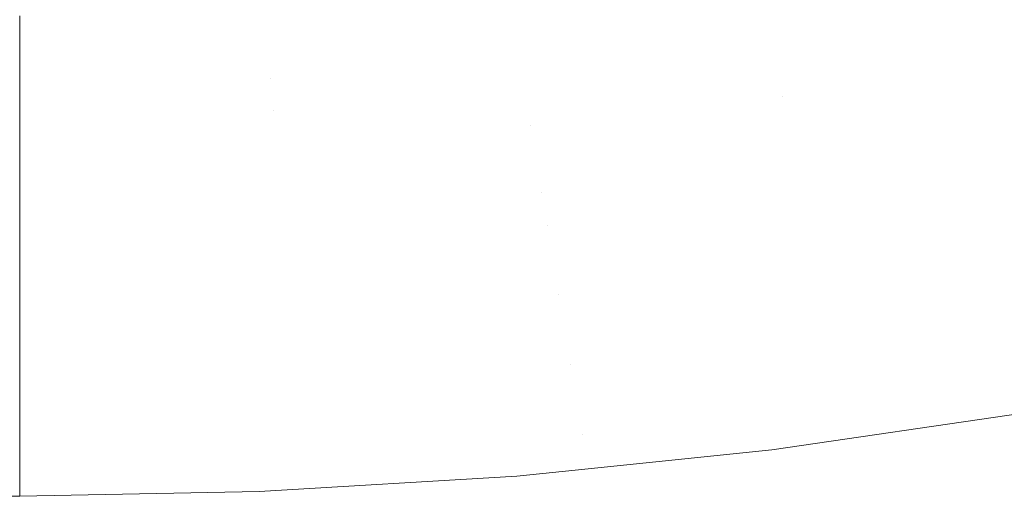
# Model space of a CAD drawing. Header units: centimetres. Extents: x -35.1 to 36.2, y 4.2 to 6.
# Tile 216 of 256: x 12.0009 to 12.0874, y 4.4002 to 4.4421. Entities that reach past the tile are written whole.
import ezdxf

# ---------------------------------------------------------------- set-up
doc = ezdxf.new("R2010")
doc.units = ezdxf.units.CM
doc.header["$LTSCALE"] = 2.54
doc.layers.add('Lucido design-1', color=7, linetype='Continuous')

# ---------------------------------------------------------------- blocks, each defined once
blk = doc.blocks.new('Gruppo-4-1')
at = {"color": 7, "linetype": 'Continuous', "lineweight": 9}
blk.add_3dface([(-34.952766, 5.900212, -2276.22217), (-34.952766, 4.300212, -2276.22217), (36.079692, 4.300212, -2276.22217), (36.079692, 5.900212, -2276.22217)], dxfattribs=at)
for points, invisible_edges in [([(12.08683, 4.447258, -2277.014245), (12.087748, 4.444555, -2277.015378), (12.066476, 4.441035, -2277.015378), (12.065782, 4.443775, -2277.014245)], 15), ([(12.044363, 4.441258, -2277.014245), (12.043907, 4.443974, -2277.013037), (12.065102, 4.446464, -2277.013037), (12.065782, 4.443775, -2277.014245)], 15), ([(12.022691, 4.439736, -2277.014245), (12.022463, 4.442468, -2277.013037), (12.043907, 4.443974, -2277.013037), (12.044363, 4.441258, -2277.014245)], 15), ([(12.066476, 4.441035, -2277.015378), (12.087748, 4.444555, -2277.015378), (12.088683, 4.441804, -2277.016431), (12.067181, 4.438246, -2277.016431)], 15), ([(12.065782, 4.443775, -2277.014245), (12.066476, 4.441035, -2277.015378), (12.044827, 4.438491, -2277.015378), (12.044363, 4.441258, -2277.014245)], 15), ([(-10.873967, 4.442474, -2277.012801), (12.000892, 4.442474, -2277.012801), (12.000892, 4.43848, -2277.014558), (-10.873967, 4.43848, -2277.014558)], 5), ([(12.000892, 4.43848, -2277.014558), (12.000892, 4.442474, -2277.012801), (12.022463, 4.442468, -2277.013037), (12.022691, 4.439736, -2277.014245)], 14), ([(12.067181, 4.438246, -2277.016431), (12.088683, 4.441804, -2277.016431), (12.089632, 4.439009, -2277.017404), (12.067898, 4.435413, -2277.017404)], 15), ([(12.044363, 4.441258, -2277.014245), (12.044827, 4.438491, -2277.015378), (12.022924, 4.436953, -2277.015378), (12.022691, 4.439736, -2277.014245)], 15), ([(12.067181, 4.438246, -2277.016431), (12.0453, 4.435675, -2277.016431), (12.044827, 4.438491, -2277.015378), (12.066476, 4.441035, -2277.015378)], 15), ([(12.000892, 4.43848, -2277.014558), (12.022691, 4.439736, -2277.014245), (12.022924, 4.436953, -2277.015378)], 11), ([(12.067898, 4.435413, -2277.017404), (12.089632, 4.439009, -2277.017404), (12.090596, 4.436174, -2277.018292)], 11), ([(-10.873967, 4.43848, -2277.014558), (12.000892, 4.43848, -2277.014558), (12.000892, 4.434414, -2277.016139), (-10.873967, 4.434414, -2277.016139)], 5), ([(12.022924, 4.436953, -2277.015378), (12.000892, 4.434414, -2277.016139), (12.000892, 4.43848, -2277.014558)], 9), ([(12.022924, 4.436953, -2277.015378), (12.044827, 4.438491, -2277.015378), (12.0453, 4.435675, -2277.016431), (12.023161, 4.434121, -2277.016431)], 15), ([(12.067898, 4.435413, -2277.017404), (12.04578, 4.432814, -2277.017404), (12.0453, 4.435675, -2277.016431), (12.067181, 4.438246, -2277.016431)], 15), ([(12.000892, 4.434414, -2277.016139), (12.022924, 4.436953, -2277.015378), (12.023161, 4.434121, -2277.016431)], 11), ([(12.090596, 4.436174, -2277.018292), (12.046267, 4.429912, -2277.018292), (12.067898, 4.435413, -2277.017404)], 11), ([(12.090596, 4.436174, -2277.018292), (12.091572, 4.433301, -2277.019093), (12.046761, 4.42697, -2277.019093), (12.046267, 4.429912, -2277.018292)], 15), ([(12.023161, 4.434121, -2277.016431), (12.0453, 4.435675, -2277.016431), (12.04578, 4.432814, -2277.017404)], 11), ([(12.046267, 4.429912, -2277.018292), (12.04578, 4.432814, -2277.017404), (12.067898, 4.435413, -2277.017404)], 11), ([(-10.873967, 4.433596, -2277.016417), (-10.873967, 4.434414, -2277.016139), (12.000892, 4.434414, -2277.016139), (12.000892, 4.433596, -2277.016417)], 10), ([(12.023161, 4.434121, -2277.016431), (12.000892, 4.433596, -2277.016417), (12.000892, 4.434414, -2277.016139)], 9), ([(-10.873967, 4.430714, -2277.017395), (-10.873967, 4.433596, -2277.016417), (12.000892, 4.433596, -2277.016417), (12.000892, 4.430714, -2277.017395)], 10), ([(12.04578, 4.432814, -2277.017404), (12.000892, 4.430714, -2277.017395), (12.023161, 4.434121, -2277.016431)], 11), ([(12.000892, 4.430714, -2277.017395), (12.000892, 4.433596, -2277.016417), (12.023161, 4.434121, -2277.016431)], 10), ([(12.000892, 4.430283, -2277.017542), (12.000892, 4.430714, -2277.017395), (12.04578, 4.432814, -2277.017404)], 10), ([(12.04578, 4.432814, -2277.017404), (12.046267, 4.429912, -2277.018292), (12.000892, 4.430283, -2277.017542)], 11), ([(12.047261, 4.423995, -2277.019806), (12.046761, 4.42697, -2277.019093), (12.091572, 4.433301, -2277.019093), (12.092559, 4.430394, -2277.019806)], 15), ([(12.000892, 4.430714, -2277.017395), (12.000892, 4.430283, -2277.017542), (-10.873967, 4.430283, -2277.017542), (-10.873967, 4.430714, -2277.017395)], 10), ([(-10.873967, 4.430283, -2277.017542), (12.000892, 4.430283, -2277.017542), (12.000892, 4.426094, -2277.018763), (-10.873967, 4.426094, -2277.018763)], 5), ([(12.046267, 4.429912, -2277.018292), (12.000892, 4.426094, -2277.018763), (12.000892, 4.430283, -2277.017542)], 9), ([(12.092559, 4.430394, -2277.019806), (12.093557, 4.427458, -2277.020427), (12.047765, 4.420989, -2277.020427), (12.047261, 4.423995, -2277.019806)], 15), ([(12.046267, 4.429912, -2277.018292), (12.046761, 4.42697, -2277.019093), (12.000892, 4.426094, -2277.018763)], 11), ([(12.000892, 4.421856, -2277.0198), (12.000892, 4.426094, -2277.018763), (12.046761, 4.42697, -2277.019093)], 10), ([(12.046761, 4.42697, -2277.019093), (12.047261, 4.423995, -2277.019806), (12.000892, 4.421856, -2277.0198)], 11), ([(12.048274, 4.417956, -2277.020957), (12.047765, 4.420989, -2277.020427), (12.093557, 4.427458, -2277.020427), (12.094563, 4.424495, -2277.020957)], 15), ([(-10.873967, 4.426094, -2277.018763), (12.000892, 4.426094, -2277.018763), (12.000892, 4.421856, -2277.0198), (-10.873967, 4.421856, -2277.0198)], 5), ([(12.094563, 4.424495, -2277.020957), (12.095577, 4.421511, -2277.021392), (12.048787, 4.414901, -2277.021392), (12.048274, 4.417956, -2277.020957)], 15), ([(12.000892, 4.417577, -2277.020651), (12.000892, 4.421856, -2277.0198), (12.047261, 4.423995, -2277.019806)], 10), ([(12.047261, 4.423995, -2277.019806), (12.047765, 4.420989, -2277.020427), (12.000892, 4.417577, -2277.020651)], 11), ([(-10.873967, 4.421856, -2277.0198), (12.000892, 4.421856, -2277.0198), (12.000892, 4.417577, -2277.020651), (-10.873967, 4.417577, -2277.020651)], 5), ([(12.049303, 4.411828, -2277.021731), (12.048787, 4.414901, -2277.021392), (12.095577, 4.421511, -2277.021392), (12.096597, 4.418509, -2277.021731)], 15), ([(12.000892, 4.417577, -2277.020651), (12.047765, 4.420989, -2277.020427), (12.048274, 4.417956, -2277.020957)], 11), ([(12.000892, 4.413265, -2277.021314), (12.000892, 4.417577, -2277.020651), (12.048274, 4.417956, -2277.020957)], 10), ([(12.048274, 4.417956, -2277.020957), (12.048787, 4.414901, -2277.021392), (12.000892, 4.413265, -2277.021314)], 11), ([(12.096597, 4.418509, -2277.021731), (12.097621, 4.415495, -2277.021975), (12.049821, 4.408742, -2277.021975), (12.049303, 4.411828, -2277.021731)], 15), ([(-10.873967, 4.417577, -2277.020651), (12.000892, 4.417577, -2277.020651), (12.000892, 4.413265, -2277.021314), (-10.873967, 4.413265, -2277.021314)], 5), ([(12.050341, 4.405647, -2277.022121), (12.049821, 4.408742, -2277.021975), (12.097621, 4.415495, -2277.021975), (12.098648, 4.412471, -2277.022121)], 15), ([(12.000892, 4.408928, -2277.021789), (12.000892, 4.413265, -2277.021314), (12.048787, 4.414901, -2277.021392), (12.049303, 4.411828, -2277.021731)], 14), ([(12.000892, 4.413265, -2277.021314), (-10.873967, 4.409565, -2277.02172), (-10.873967, 4.412662, -2277.02138)], 9), ([(12.000892, 4.413265, -2277.021314), (12.000892, 4.408928, -2277.021789), (-10.873967, 4.408928, -2277.021789), (-10.873967, 4.409565, -2277.02172)], 10), ([(-10.873967, 4.412662, -2277.02138), (-10.873967, 4.413265, -2277.021314), (12.000892, 4.413265, -2277.021314)], 10), ([(12.050341, 4.405647, -2277.022121), (12.098648, 4.412471, -2277.022121), (12.089023, 4.407535, -2277.02217), (12.066977, 4.404307, -2277.02217)], 11), ([(12.000892, 4.404574, -2277.022075), (12.000892, 4.408928, -2277.021789), (12.049303, 4.411828, -2277.021731)], 10), ([(12.049303, 4.411828, -2277.021731), (12.049821, 4.408742, -2277.021975), (12.000892, 4.404574, -2277.022075)], 11), ([(-10.873967, 4.408928, -2277.021789), (12.000892, 4.408928, -2277.021789), (12.000892, 4.404574, -2277.022075), (-10.873967, 4.404574, -2277.022075)], 5), ([(12.000892, 4.404574, -2277.022075), (12.049821, 4.408742, -2277.021975), (12.050341, 4.405647, -2277.022121)], 11), ([(12.066977, 4.404307, -2277.02217), (12.089023, 4.407535, -2277.02217), (36.079692, 4.300212, -2277.02217)], 10), ([(12.050341, 4.405647, -2277.022121), (12.000892, 4.403336, -2277.022102), (12.000892, 4.404574, -2277.022075)], 9), ([(12.044561, 4.401993, -2277.02217), (12.021926, 4.400624, -2277.02217), (12.000892, 4.403336, -2277.022102), (12.050341, 4.405647, -2277.022121)], 14), ([(12.050341, 4.405647, -2277.022121), (12.050851, 4.402643, -2277.02217), (12.044561, 4.401993, -2277.02217)], 9), ([(12.066977, 4.404307, -2277.02217), (12.050851, 4.402643, -2277.02217), (12.050341, 4.405647, -2277.022121)], 10), ([(-10.873967, 4.403336, -2277.022102), (-10.873967, 4.404574, -2277.022075), (12.000892, 4.404574, -2277.022075), (12.000892, 4.403336, -2277.022102)], 10), ([(12.050851, 4.402643, -2277.02217), (12.066977, 4.404307, -2277.02217), (36.079692, 4.300212, -2277.02217)], 10), ([(12.000892, 4.403336, -2277.022102), (12.000892, 4.400212, -2277.02217), (-10.873967, 4.400212, -2277.02217), (-10.873967, 4.403336, -2277.022102)], 8), ([(12.021926, 4.400624, -2277.02217), (12.000892, 4.400212, -2277.02217), (12.000892, 4.403336, -2277.022102)], 8), ([(36.079692, 4.300212, -2277.02217), (12.044561, 4.401993, -2277.02217), (12.050851, 4.402643, -2277.02217)], 9), ([(12.021926, 4.400624, -2277.02217), (12.044561, 4.401993, -2277.02217), (36.079692, 4.300212, -2277.02217)], 10), ([(12.000892, 4.400212, -2277.02217), (12.021926, 4.400624, -2277.02217), (36.079692, 4.300212, -2277.02217)], 10)]:
    blk.add_3dface(points, dxfattribs=dict(at, invisible_edges=invisible_edges))

msp = doc.modelspace()

# ---------------------------------------------------------------- block references
at = {"layer": 'Lucido design-1', "color": 7}
msp.add_blockref('Gruppo-4-1', (0, 0), dxfattribs=at)

doc.saveas('drawing.dxf')
